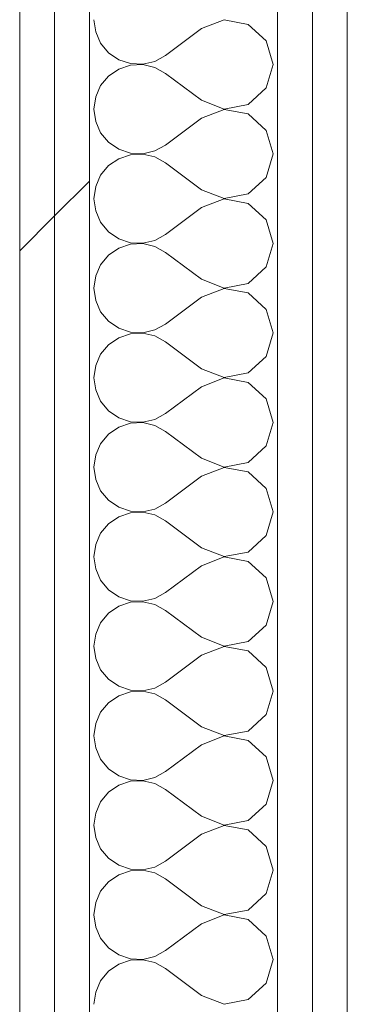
# Model space of a CAD drawing. Header units: millimetres. Extents: x -28277 to 305935, y -19284 to 4746.
# Tile 202 of 256: x 177289 to 177411, y 1033 to 1400. Entities that reach past the tile are written whole.
import ezdxf

# ---------------------------------------------------------------- set-up
doc = ezdxf.new("R2010")
doc.units = ezdxf.units.MM
doc.header["$MEASUREMENT"] = 0
doc.linetypes.add('Wipeout_Contour', pattern=[1000, 0, -1000])
doc.layers.add('Nuevo_08_E_Envans secs', color=7, linetype='Continuous')
doc.layers.add('Nuevo_08_E_Envans secs_Pluma_Nº__1', color=7, linetype='Continuous', lineweight=5)
doc.layers.add('Nuevo_08_E_Envans secs_Pluma_Nº__102', color=7, linetype='Continuous', lineweight=5, true_color=0xcccccc)
doc.layers.add('Nuevo_08_E_Envans secs_Pluma_Nº__177', color=7, linetype='Continuous', lineweight=15, true_color=0xf7e046)
pattern_1 = [(45, (184431.64, 0), (-367.696, 367.696), [390, -130]), (45, (184431.64, 367.7), (-367.696, 367.696), [390, -130])]

# ---------------------------------------------------------------- blocks, each defined once
blk = doc.blocks.new('*X435', base_point=(184431.64, 0))
at = {"layer": 'Nuevo_08_E_Envans secs_Pluma_Nº__102', "color": 254, "linetype": 'Continuous', "lineweight": 5, "true_color": 0xcccccc}
for p, q in [((177316.2, 1400), (177316.84, 1395.45)), ((177364.71, 1399.93), (177356.2, 1396.67)), ((177373.66, 1398.24), (177364.71, 1399.93)), ((177380.38, 1392.1), (177373.66, 1398.24)), ((177316.84, 1395.45), (177318.69, 1391.24)), ((177356.2, 1396.67), (177342.87, 1386.67)), ((177318.69, 1391.24), (177321.63, 1387.7)), ((177382.87, 1383.33), (177380.38, 1392.1)), ((177321.63, 1387.7), (177325.42, 1385.09)), ((177338.85, 1384.44), (177342.87, 1386.67)), ((177325.42, 1385.09), (177329.77, 1383.62)), ((177329.77, 1383.04), (177325.42, 1381.57)), ((177329.77, 1383.62), (177334.37, 1383.4)), ((177334.37, 1383.27), (177329.77, 1383.04)), ((177334.37, 1383.4), (177338.85, 1384.44)), ((177338.85, 1382.23), (177334.37, 1383.27)), ((177380.38, 1374.57), (177382.87, 1383.33)), ((177321.63, 1378.97), (177318.69, 1375.43)), ((177325.42, 1381.57), (177321.63, 1378.97)), ((177342.87, 1380), (177338.85, 1382.23)), ((177356.2, 1370), (177342.87, 1380)), ((177318.69, 1375.43), (177316.84, 1371.22)), ((177373.66, 1368.43), (177380.38, 1374.57)), ((177316.84, 1371.22), (177316.2, 1366.67)), ((177356.2, 1370), (177364.71, 1366.73)), ((177364.71, 1366.73), (177373.66, 1368.43)), ((177316.2, 1366.67), (177316.84, 1362.11)), ((177364.71, 1366.6), (177356.2, 1363.33)), ((177373.66, 1364.91), (177364.71, 1366.6)), ((177380.38, 1358.76), (177373.66, 1364.91)), ((177316.84, 1362.11), (177318.69, 1357.9)), ((177356.2, 1363.33), (177342.87, 1353.33)), ((177318.69, 1357.9), (177321.63, 1354.36)), ((177382.87, 1350), (177380.38, 1358.76)), ((177321.63, 1354.36), (177325.42, 1351.76)), ((177338.85, 1351.11), (177342.87, 1353.33)), ((177325.42, 1351.76), (177329.77, 1350.29)), ((177329.77, 1349.71), (177325.42, 1348.24)), ((177329.77, 1350.29), (177334.37, 1350.07)), ((177334.37, 1349.93), (177329.77, 1349.71)), ((177334.37, 1350.07), (177338.85, 1351.11)), ((177338.85, 1348.89), (177334.37, 1349.93)), ((177380.38, 1341.24), (177382.87, 1350)), ((177325.42, 1348.24), (177321.63, 1345.64)), ((177342.87, 1346.67), (177338.85, 1348.89)), ((177356.2, 1336.67), (177342.87, 1346.67)), ((177318.69, 1342.1), (177316.84, 1337.89)), ((177321.63, 1345.64), (177318.69, 1342.1)), ((177373.66, 1335.09), (177380.38, 1341.24)), ((177316.84, 1337.89), (177316.2, 1333.33)), ((177356.2, 1336.67), (177364.71, 1333.4)), ((177364.71, 1333.4), (177373.66, 1335.09)), ((177316.2, 1333.33), (177316.84, 1328.78)), ((177364.71, 1333.27), (177356.2, 1330)), ((177373.66, 1331.57), (177364.71, 1333.27)), ((177380.38, 1325.43), (177373.66, 1331.57)), ((177316.84, 1328.78), (177318.69, 1324.57)), ((177356.2, 1330), (177342.87, 1320)), ((177318.69, 1324.57), (177321.63, 1321.03)), ((177382.87, 1316.67), (177380.38, 1325.43)), ((177321.63, 1321.03), (177325.42, 1318.43)), ((177325.42, 1318.43), (177329.77, 1316.96)), ((177329.77, 1316.38), (177325.42, 1314.91)), ((177329.77, 1316.96), (177334.37, 1316.73)), ((177334.37, 1316.6), (177329.77, 1316.38)), ((177334.37, 1316.73), (177338.85, 1317.77)), ((177338.85, 1315.56), (177334.37, 1316.6)), ((177338.85, 1317.77), (177342.87, 1320)), ((177380.38, 1307.9), (177382.87, 1316.67)), ((177325.42, 1314.91), (177321.63, 1312.3)), ((177342.87, 1313.33), (177338.85, 1315.56)), ((177356.2, 1303.33), (177342.87, 1313.33)), ((177321.63, 1312.3), (177318.69, 1308.76)), ((177318.69, 1308.76), (177316.84, 1304.55)), ((177373.66, 1301.76), (177380.38, 1307.9)), ((177316.84, 1304.55), (177316.2, 1300)), ((177356.2, 1303.33), (177364.71, 1300.07)), ((177364.71, 1300.07), (177373.66, 1301.76)), ((177316.2, 1300), (177316.84, 1295.45)), ((177364.71, 1299.93), (177356.2, 1296.67)), ((177373.66, 1298.24), (177364.71, 1299.93)), ((177380.38, 1292.1), (177373.66, 1298.24)), ((177316.84, 1295.45), (177318.69, 1291.24)), ((177356.2, 1296.67), (177342.87, 1286.67)), ((177318.69, 1291.24), (177321.63, 1287.7)), ((177382.87, 1283.33), (177380.38, 1292.1)), ((177321.63, 1287.7), (177325.42, 1285.09)), ((177325.42, 1285.09), (177329.77, 1283.62)), ((177329.77, 1283.62), (177334.37, 1283.4)), ((177334.37, 1283.4), (177338.85, 1284.44)), ((177338.85, 1284.44), (177342.87, 1286.67)), ((177325.42, 1281.57), (177321.63, 1278.97)), ((177329.77, 1283.04), (177325.42, 1281.57)), ((177334.37, 1283.27), (177329.77, 1283.04)), ((177338.85, 1282.23), (177334.37, 1283.27)), ((177342.87, 1280), (177338.85, 1282.23)), ((177356.2, 1270), (177342.87, 1280)), ((177380.38, 1274.57), (177382.87, 1283.33)), ((177321.63, 1278.97), (177318.69, 1275.43)), ((177318.69, 1275.43), (177316.84, 1271.22)), ((177373.66, 1268.43), (177380.38, 1274.57)), ((177316.84, 1271.22), (177316.2, 1266.67)), ((177356.2, 1270), (177364.71, 1266.73)), ((177316.2, 1266.67), (177316.84, 1262.11)), ((177364.71, 1266.6), (177356.2, 1263.33)), ((177364.71, 1266.73), (177373.66, 1268.43)), ((177373.66, 1264.91), (177364.71, 1266.6)), ((177316.84, 1262.11), (177318.69, 1257.9)), ((177356.2, 1263.33), (177342.87, 1253.33)), ((177380.38, 1258.76), (177373.66, 1264.91)), ((177318.69, 1257.9), (177321.63, 1254.36)), ((177382.87, 1250), (177380.38, 1258.76)), ((177321.63, 1254.36), (177325.42, 1251.76)), ((177325.42, 1251.76), (177329.77, 1250.29)), ((177334.37, 1250.07), (177338.85, 1251.11)), ((177338.85, 1251.11), (177342.87, 1253.33)), ((177325.42, 1248.24), (177321.63, 1245.64)), ((177329.77, 1249.71), (177325.42, 1248.24)), ((177329.77, 1250.29), (177334.37, 1250.07)), ((177334.37, 1249.93), (177329.77, 1249.71)), ((177338.85, 1248.89), (177334.37, 1249.93)), ((177342.87, 1246.67), (177338.85, 1248.89)), ((177380.38, 1241.24), (177382.87, 1250)), ((177321.63, 1245.64), (177318.69, 1242.1)), ((177356.2, 1236.67), (177342.87, 1246.67)), ((177318.69, 1242.1), (177316.84, 1237.89)), ((177373.66, 1235.09), (177380.38, 1241.24)), ((177316.84, 1237.89), (177316.2, 1233.33)), ((177356.2, 1236.67), (177364.71, 1233.4)), ((177316.2, 1233.33), (177316.84, 1228.78)), ((177364.71, 1233.27), (177356.2, 1230)), ((177364.71, 1233.4), (177373.66, 1235.09)), ((177373.66, 1231.57), (177364.71, 1233.27)), ((177316.84, 1228.78), (177318.69, 1224.57)), ((177356.2, 1230), (177342.87, 1220)), ((177380.38, 1225.43), (177373.66, 1231.57)), ((177382.87, 1216.67), (177380.38, 1225.43)), ((177318.69, 1224.57), (177321.63, 1221.03)), ((177321.63, 1221.03), (177325.42, 1218.43)), ((177325.42, 1218.43), (177329.77, 1216.96)), ((177334.37, 1216.73), (177338.85, 1217.77)), ((177338.85, 1217.77), (177342.87, 1220)), ((177325.42, 1214.91), (177321.63, 1212.3)), ((177329.77, 1216.38), (177325.42, 1214.91)), ((177329.77, 1216.96), (177334.37, 1216.73)), ((177334.37, 1216.6), (177329.77, 1216.38)), ((177338.85, 1215.56), (177334.37, 1216.6)), ((177342.87, 1213.33), (177338.85, 1215.56)), ((177380.38, 1207.9), (177382.87, 1216.67)), ((177321.63, 1212.3), (177318.69, 1208.76)), ((177356.2, 1203.33), (177342.87, 1213.33)), ((177318.69, 1208.76), (177316.84, 1204.55)), ((177373.66, 1201.76), (177380.38, 1207.9)), ((177316.84, 1204.55), (177316.2, 1200)), ((177356.2, 1203.33), (177364.71, 1200.07)), ((177316.2, 1200), (177316.84, 1195.45)), ((177364.71, 1199.93), (177356.2, 1196.67)), ((177364.71, 1200.07), (177373.66, 1201.76)), ((177373.66, 1198.24), (177364.71, 1199.93)), ((177316.84, 1195.45), (177318.69, 1191.24)), ((177356.2, 1196.67), (177342.87, 1186.67)), ((177380.38, 1192.1), (177373.66, 1198.24)), ((177382.87, 1183.33), (177380.38, 1192.1)), ((177318.69, 1191.24), (177321.63, 1187.7)), ((177321.63, 1187.7), (177325.42, 1185.09)), ((177325.42, 1185.09), (177329.77, 1183.62)), ((177334.37, 1183.4), (177338.85, 1184.44)), ((177338.85, 1184.44), (177342.87, 1186.67)), ((177325.42, 1181.57), (177321.63, 1178.97)), ((177329.77, 1183.04), (177325.42, 1181.57)), ((177329.77, 1183.62), (177334.37, 1183.4)), ((177334.37, 1183.27), (177329.77, 1183.04)), ((177338.85, 1182.23), (177334.37, 1183.27)), ((177342.87, 1180), (177338.85, 1182.23)), ((177380.38, 1174.57), (177382.87, 1183.33)), ((177321.63, 1178.97), (177318.69, 1175.43)), ((177356.2, 1170), (177342.87, 1180)), ((177318.69, 1175.43), (177316.84, 1171.22)), ((177373.66, 1168.43), (177380.38, 1174.57)), ((177316.84, 1171.22), (177316.2, 1166.67)), ((177356.2, 1170), (177364.71, 1166.73)), ((177316.2, 1166.67), (177316.84, 1162.11)), ((177364.71, 1166.6), (177356.2, 1163.33)), ((177364.71, 1166.73), (177373.66, 1168.43)), ((177373.66, 1164.91), (177364.71, 1166.6)), ((177356.2, 1163.33), (177342.87, 1153.33)), ((177380.38, 1158.76), (177373.66, 1164.91)), ((177316.84, 1162.11), (177318.69, 1157.9)), ((177382.87, 1150), (177380.38, 1158.76)), ((177318.69, 1157.9), (177321.63, 1154.36)), ((177321.63, 1154.36), (177325.42, 1151.76)), ((177325.42, 1151.76), (177329.77, 1150.29)), ((177338.85, 1151.11), (177342.87, 1153.33)), ((177325.42, 1148.24), (177321.63, 1145.64)), ((177329.77, 1149.71), (177325.42, 1148.24)), ((177329.77, 1150.29), (177334.37, 1150.07)), ((177334.37, 1149.93), (177329.77, 1149.71)), ((177334.37, 1150.07), (177338.85, 1151.11)), ((177338.85, 1148.89), (177334.37, 1149.93)), ((177342.87, 1146.67), (177338.85, 1148.89)), ((177380.38, 1141.24), (177382.87, 1150)), ((177321.63, 1145.64), (177318.69, 1142.1)), ((177356.2, 1136.67), (177342.87, 1146.67)), ((177318.69, 1142.1), (177316.84, 1137.89)), ((177373.66, 1135.09), (177380.38, 1141.24)), ((177316.84, 1137.89), (177316.2, 1133.33)), ((177316.2, 1133.33), (177316.84, 1128.78)), ((177356.2, 1136.67), (177364.71, 1133.4)), ((177364.71, 1133.27), (177356.2, 1130)), ((177364.71, 1133.4), (177373.66, 1135.09)), ((177373.66, 1131.57), (177364.71, 1133.27)), ((177356.2, 1130), (177342.87, 1120)), ((177380.38, 1125.43), (177373.66, 1131.57)), ((177316.84, 1128.78), (177318.69, 1124.57)), ((177318.69, 1124.57), (177321.63, 1121.03)), ((177382.87, 1116.67), (177380.38, 1125.43)), ((177321.63, 1121.03), (177325.42, 1118.43)), ((177325.42, 1118.43), (177329.77, 1116.96)), ((177338.85, 1117.77), (177342.87, 1120)), ((177325.42, 1114.91), (177321.63, 1112.3)), ((177329.77, 1116.38), (177325.42, 1114.91)), ((177329.77, 1116.96), (177334.37, 1116.73)), ((177334.37, 1116.6), (177329.77, 1116.38)), ((177334.37, 1116.73), (177338.85, 1117.77)), ((177338.85, 1115.56), (177334.37, 1116.6)), ((177342.87, 1113.33), (177338.85, 1115.56)), ((177380.38, 1107.9), (177382.87, 1116.67)), ((177321.63, 1112.3), (177318.69, 1108.76)), ((177356.2, 1103.33), (177342.87, 1113.33)), ((177318.69, 1108.76), (177316.84, 1104.55)), ((177373.66, 1101.76), (177380.38, 1107.9)), ((177316.84, 1104.55), (177316.2, 1100)), ((177356.2, 1103.33), (177364.71, 1100.07)), ((177364.71, 1100.07), (177373.66, 1101.76)), ((177316.2, 1100), (177316.84, 1095.45)), ((177356.2, 1096.67), (177342.87, 1086.67)), ((177364.71, 1099.93), (177356.2, 1096.67)), ((177373.66, 1098.24), (177364.71, 1099.93)), ((177380.38, 1092.1), (177373.66, 1098.24)), ((177316.84, 1095.45), (177318.69, 1091.24)), ((177318.69, 1091.24), (177321.63, 1087.7)), ((177382.87, 1083.33), (177380.38, 1092.1)), ((177321.63, 1087.7), (177325.42, 1085.09)), ((177338.85, 1084.44), (177342.87, 1086.67)), ((177325.42, 1085.09), (177329.77, 1083.62)), ((177329.77, 1083.04), (177325.42, 1081.57)), ((177329.77, 1083.62), (177334.37, 1083.4)), ((177334.37, 1083.27), (177329.77, 1083.04)), ((177334.37, 1083.4), (177338.85, 1084.44)), ((177338.85, 1082.23), (177334.37, 1083.27)), ((177342.87, 1080), (177338.85, 1082.23)), ((177380.38, 1074.57), (177382.87, 1083.33)), ((177321.63, 1078.97), (177318.69, 1075.43)), ((177325.42, 1081.57), (177321.63, 1078.97)), ((177356.2, 1070), (177342.87, 1080)), ((177318.69, 1075.43), (177316.84, 1071.22)), ((177373.66, 1068.43), (177380.38, 1074.57)), ((177316.84, 1071.22), (177316.2, 1066.67)), ((177356.2, 1070), (177364.71, 1066.73)), ((177364.71, 1066.73), (177373.66, 1068.43)), ((177316.2, 1066.67), (177316.84, 1062.11)), ((177364.71, 1066.6), (177356.2, 1063.33)), ((177373.66, 1064.91), (177364.71, 1066.6)), ((177380.38, 1058.76), (177373.66, 1064.91)), ((177316.84, 1062.11), (177318.69, 1057.9)), ((177356.2, 1063.33), (177342.87, 1053.33)), ((177318.69, 1057.9), (177321.63, 1054.36)), ((177382.87, 1050), (177380.38, 1058.76)), ((177321.63, 1054.36), (177325.42, 1051.76)), ((177338.85, 1051.11), (177342.87, 1053.33)), ((177325.42, 1051.76), (177329.77, 1050.29)), ((177329.77, 1049.71), (177325.42, 1048.24)), ((177329.77, 1050.29), (177334.37, 1050.07)), ((177334.37, 1049.93), (177329.77, 1049.71)), ((177334.37, 1050.07), (177338.85, 1051.11)), ((177338.85, 1048.89), (177334.37, 1049.93)), ((177342.87, 1046.67), (177338.85, 1048.89)), ((177380.38, 1041.24), (177382.87, 1050)), ((177321.63, 1045.64), (177318.69, 1042.1)), ((177325.42, 1048.24), (177321.63, 1045.64)), ((177356.2, 1036.67), (177342.87, 1046.67)), ((177318.69, 1042.1), (177316.84, 1037.89)), ((177316.84, 1037.89), (177316.2, 1033.33)), ((177373.66, 1035.09), (177380.38, 1041.24)), ((177356.2, 1036.67), (177364.71, 1033.4)), ((177364.71, 1033.4), (177373.66, 1035.09))]:
    blk.add_line(p, q, dxfattribs=at)
blk = doc.blocks.new('Muro_131_7', base_point=(177410.54, 1963.55))
at = {"color": 254, "linetype": 'Wipeout_Contour', "lineweight": 0, "ltscale": 709646.663837}
blk.add_wipeout([(177397.54, 2084.55), (177397.54, -1033.98), (177410.54, -1033.98), (177410.54, 2084.55)], dxfattribs=at).dxf.layer = 'Nuevo_08_E_Envans secs'
at = {"layer": 'Nuevo_08_E_Envans secs_Pluma_Nº__177', "linetype": 'Continuous', "lineweight": 15, "true_color": 0xf7e046}
h = blk.add_hatch(dxfattribs=at)
h.set_pattern_fill('Panellat_HPL_0007', color=53, style=0, pattern_type=2)
h.set_pattern_definition(pattern_1)
h.paths.add_polyline_path([(177397.54, 2084.55), (177397.54, -1033.98), (177410.54, -1033.98), (177410.54, 2084.55)])
at = {"layer": 'Nuevo_08_E_Envans secs_Pluma_Nº__1', "color": 7, "linetype": 'Continuous', "lineweight": 5, "flags": 128}
blk.add_lwpolyline([(177410.54, -1033.98), (177410.54, 2097.55)], dxfattribs=at)
at = {"color": 254, "linetype": 'Wipeout_Contour', "lineweight": 0, "ltscale": 709594.361517}
blk.add_wipeout([(177384.54, 2071.55), (177384.54, -1033.98), (177397.54, -1033.98), (177397.54, 2071.55)], dxfattribs=at).dxf.layer = 'Nuevo_08_E_Envans secs'
at = {"layer": 'Nuevo_08_E_Envans secs_Pluma_Nº__177', "linetype": 'Continuous', "lineweight": 15, "true_color": 0xf7e046}
h = blk.add_hatch(dxfattribs=at)
h.set_pattern_fill('Panellat_HPL_0007', color=53, style=0, pattern_type=2)
h.set_pattern_definition(pattern_1)
h.paths.add_polyline_path([(177384.54, 2071.55), (177384.54, -1033.98), (177397.54, -1033.98), (177397.54, 2071.55)])
at = {"layer": 'Nuevo_08_E_Envans secs_Pluma_Nº__1', "color": 7, "linetype": 'Continuous', "lineweight": 5}
for p, q in [((177397.54, -1033.98), (177397.54, 2071.55)), ((177384.54, -1033.98), (177384.54, 2001.55))]:
    blk.add_line(p, q, dxfattribs=at)
at = {"layer": 'Nuevo_08_E_Envans secs', "color": 7, "lineweight": 20}
blk.add_blockref('*X435', (184431.64, 0), dxfattribs=at)
at = {"color": 254, "linetype": 'Wipeout_Contour', "lineweight": 0, "ltscale": 709260.475206}
blk.add_wipeout([(177301.54, 1988.55), (177301.54, -1033.98), (177314.54, -1033.98), (177314.54, 1988.55)], dxfattribs=at).dxf.layer = 'Nuevo_08_E_Envans secs'
at = {"layer": 'Nuevo_08_E_Envans secs_Pluma_Nº__177', "linetype": 'Continuous', "lineweight": 15, "true_color": 0xf7e046}
h = blk.add_hatch(dxfattribs=at)
h.set_pattern_fill('Panellat_HPL_0007', color=53, style=0, pattern_type=2)
h.set_pattern_definition(pattern_1)
h.paths.add_polyline_path([(177301.54, 1988.55), (177301.54, -1033.98), (177314.54, -1033.98), (177314.54, 1988.55)])
at = {"layer": 'Nuevo_08_E_Envans secs_Pluma_Nº__1', "color": 7, "linetype": 'Continuous', "lineweight": 5}
blk.add_line((177314.54, -1033.98), (177314.54, 1988.55), dxfattribs=at)
at = {"color": 254, "linetype": 'Wipeout_Contour', "lineweight": 0, "ltscale": 709208.186637}
blk.add_wipeout([(177288.54, 1975.55), (177288.54, -1033.98), (177301.54, -1033.98), (177301.54, 1975.55)], dxfattribs=at).dxf.layer = 'Nuevo_08_E_Envans secs'
at = {"layer": 'Nuevo_08_E_Envans secs_Pluma_Nº__177', "linetype": 'Continuous', "lineweight": 15, "true_color": 0xf7e046}
h = blk.add_hatch(dxfattribs=at)
h.set_pattern_fill('Panellat_HPL_0007', color=53, style=0, pattern_type=2)
h.set_pattern_definition(pattern_1)
h.paths.add_polyline_path([(177288.54, 1975.55), (177288.54, -1033.98), (177301.54, -1033.98), (177301.54, 1975.55)])
at = {"layer": 'Nuevo_08_E_Envans secs_Pluma_Nº__1', "color": 7, "linetype": 'Continuous', "lineweight": 5}
for p, q in [((177301.54, -1033.98), (177301.54, 1975.55)), ((177288.54, -1033.98), (177288.54, 1969.55))]:
    blk.add_line(p, q, dxfattribs=at)

msp = doc.modelspace()

# ---------------------------------------------------------------- block references
at = {"layer": 'Nuevo_08_E_Envans secs', "color": 7, "lineweight": 20}
msp.add_blockref('Muro_131_7', (177410.536, 1963.555), dxfattribs=at)

doc.saveas('drawing.dxf')
